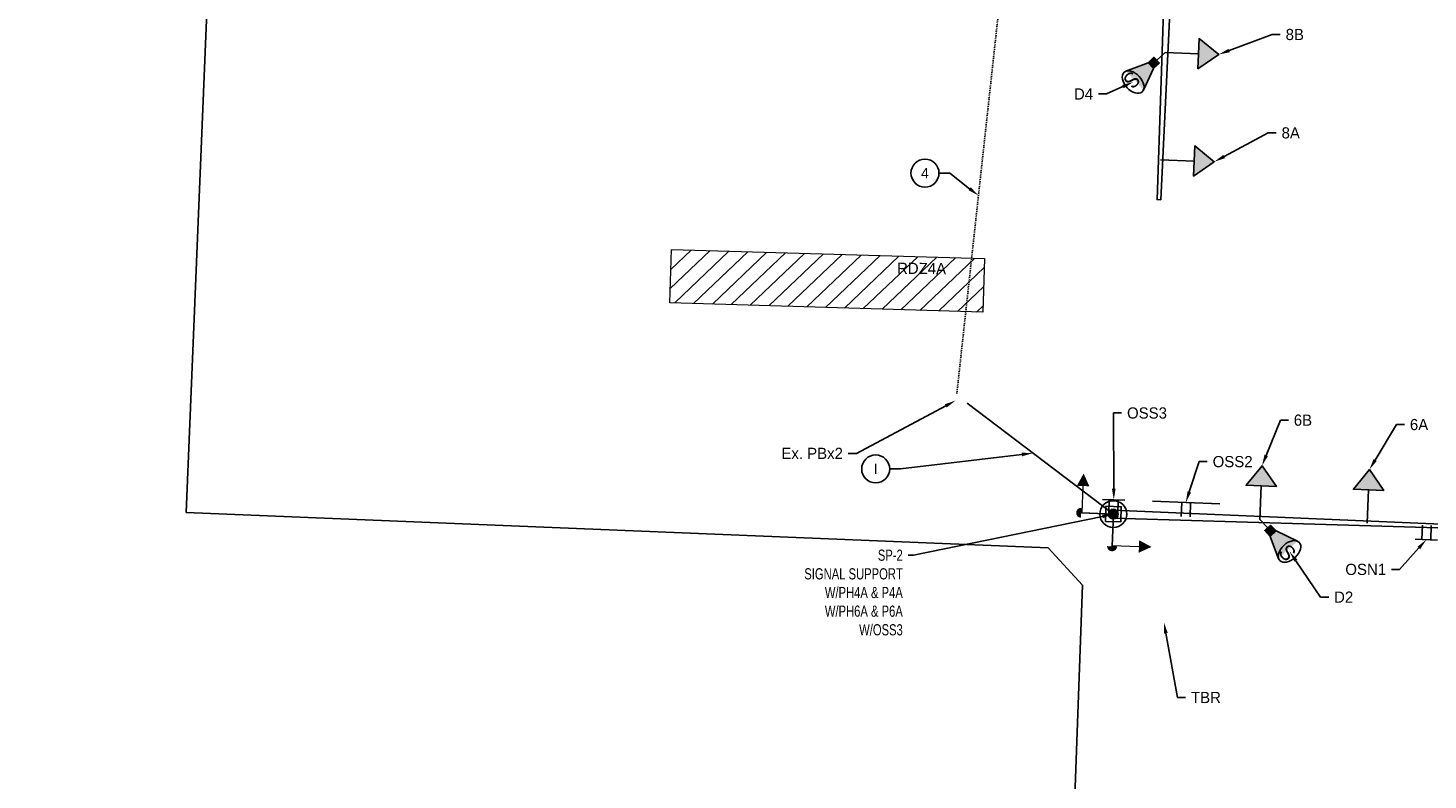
# Model space of a CAD drawing. Header units: feet. Extents: x 161116 to 161696, y 289780 to 291461.
# Tile 9 of 12: x 161321 to 161477, y 290927 to 291011. Entities that reach past the tile are written whole.
import ezdxf
from ezdxf import colors
from ezdxf.entities.mleader import LeaderData, LeaderLine
from ezdxf.enums import TextEntityAlignment as Align
from ezdxf.math import Vec2, Vec3

# ---------------------------------------------------------------- set-up
doc = ezdxf.new("R2010")
doc.units = ezdxf.units.FT
doc.header["$MEASUREMENT"] = 0
doc.linetypes.add('constlimit', pattern=[0])
doc.linetypes.add('OhDOT_USTN5', pattern=[0.11, 0.055, -0.055])
for name, color, linetype in [('RW_P_Const_Limits', 30, 'constlimit'), ('SG_P_Conduit', 1, 'Continuous'), ('SG_P_Detection', 24, 'Continuous'), ('SG_P_Foundation', 61, 'Continuous'), ('SG_P_Heads', 2, 'Continuous'), ('SG_P_Mast_Arm', 4, 'Continuous'), ('SG_P_Poles', 4, 'Continuous'), ('SG_P_Text', 7, 'Continuous'), ('SG_P_Text_Conduit', 7, 'Continuous'), ('SG_X_Conduit', 232, 'OhDOT_USTN5'), ('T-CONDUIT-TXT', 4, 'Continuous')]:
    doc.layers.add(name, color=color, linetype=linetype)
doc.layers.add('SG_P_DetectionZone', color=12, linetype='Continuous', lineweight=13)
doc.styles.add('Slanted-Normal', font='font31.shx', dxfattribs={"height": 0.1})
doc.styles.add('Slanted-Normal LS 0.50', font='font31.shx', dxfattribs={"height": 0.14})
doc.styles.get("Standard").update_dxf_attribs({"font": 'font31.shx'})

# ---------------------------------------------------------------- blocks, each defined once
blk = doc.blocks.new('*U1225')
at = {"layer": 'SG_P_Poles'}
h = blk.add_hatch(color=256, dxfattribs=at)
h.dxf.hatch_style = 1
edge = h.paths.add_edge_path()
edge.add_arc((0, 0), 0.583333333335, 0, 360)
at = {"layer": 'SG_P_Foundation'}
blk.add_circle((0, 0), 1.5, dxfattribs=at)
at = {"layer": 'SG_P_Mast_Arm', "flags": 128}
blk.add_lwpolyline([(-0.002198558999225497, -0.4582955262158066), (36.54026053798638, -0.3836440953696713), (36.54225959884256, 0.03295110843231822), (36.54225959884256, 0.03295110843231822), (0.002199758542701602, 0.4582939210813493)], close=True, dxfattribs=at)
at = {"layer": 'SG_P_Poles'}
blk.add_lwpolyline([(-0.85, 0.8499999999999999), (0.85, 0.8499999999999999), (0.85, -0.85), (-0.85, -0.85)], close=True, dxfattribs=at)
blk.add_circle((0, 0), 0.541666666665, dxfattribs=at)
blk = doc.blocks.new('*U1224')
at = {"layer": 'SG_P_Poles'}
h = blk.add_hatch(color=256, dxfattribs=at)
h.dxf.hatch_style = 1
edge = h.paths.add_edge_path()
edge.add_arc((0, 0), 0.583333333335, 0, 360)
at = {"layer": 'SG_P_Foundation'}
blk.add_circle((0, 0), 1.5, dxfattribs=at)
at = {"layer": 'SG_P_Mast_Arm', "flags": 128}
blk.add_lwpolyline([(-0.002198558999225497, -0.4582955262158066), (37.5402320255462, -0.388442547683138), (37.54223108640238, 0.02815265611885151), (37.54223108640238, 0.02815265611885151), (0.002199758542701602, 0.4582939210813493)], close=True, dxfattribs=at)
at = {"layer": 'SG_P_Poles'}
blk.add_lwpolyline([(-0.85, 0.8499999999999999), (0.85, 0.8499999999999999), (0.85, -0.85), (-0.85, -0.85)], close=True, dxfattribs=at)
blk.add_circle((0, 0), 0.541666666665, dxfattribs=at)
blk = doc.blocks.new('*U1097')
at = {"layer": 'SG_P_Heads', "linetype": 'Continuous', "lineweight": 13}
for p, q in [((0, 0), (3.499999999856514, 1.77635683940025e-15)), ((3.499999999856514, 1.77635683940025e-15), (3.499999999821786, -3.000000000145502))]:
    blk.add_line(p, q, dxfattribs=at)
at = {"layer": 'SG_P_Heads', "linetype": 'Continuous', "lineweight": 0, "extrusion": (0, 0, -1)}
blk.add_solid([(-4.199999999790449, -3.000000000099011), (-2.800000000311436, -3.000000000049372), (-3.500000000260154, -4.400000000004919)], dxfattribs=at)
blk = doc.blocks.new('*U1098')
at = {"layer": 'SG_P_Heads'}
h = blk.add_hatch(color=256, dxfattribs=at)
edge = h.paths.add_edge_path()
edge.add_line((3.600000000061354, 0.5599999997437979), (3.600001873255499, -0.5600000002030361))
edge.add_ellipse((3.599999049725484, -8.079092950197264e-11), major_axis=(-0.395996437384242, 0.3959950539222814), ratio=0.9999194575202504, start_angle=134.997881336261, end_angle=314.9974952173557)
blk.add_line((0, 0), (3.600000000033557, 3.552713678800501e-15), dxfattribs=at)
blk = doc.blocks.new('*U1103')
at = {"layer": 'SG_P_Heads'}
blk.add_hatch(color=256, dxfattribs=at).paths.add_polyline_path([(3.749999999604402, 2.220446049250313e-15), (3.749999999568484, -1.687499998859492), (6.0000000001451, 1.487804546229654e-09), (3.749999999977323, 1.687499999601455)])
at = {"layer": 'SG_P_Heads', "flags": 128}
blk.add_lwpolyline([(3.749999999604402, 2.220446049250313e-15), (3.749999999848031, -1.687499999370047), (6.0000000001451, 1.487804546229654e-09), (3.749999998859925, 1.687499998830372), (3.749999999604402, 2.220446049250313e-15), (8.881784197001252e-16, 0)], dxfattribs=at)
blk = doc.blocks.new('_TagCircle')
at = {"color": 0, "linetype": 'ByBlock', "lineweight": -2, "transparency": 16777216}
blk.add_circle((0, 0), 0.125, dxfattribs=at)
at = {"layer": 'T-CONDUIT-TXT', "color": 0, "transparency": 16777216}
blk.add_attdef('TAGNUMBER', text='', height=0.09375, dxfattribs=at).set_placement((0, -0.046875), align=Align.CENTER)
blk = doc.blocks.new('*U1090')
at = {"layer": 'SG_P_Detection'}
h = blk.add_hatch(color=256, dxfattribs=at)
edge = h.paths.add_edge_path()
edge.add_line((0.3869220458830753, 0.1200935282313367), (0.181066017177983, 0.03749999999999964))
edge.add_line((0.181066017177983, 0.03749999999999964), (0.181066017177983, -0.03749999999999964))
edge.add_line((0.181066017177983, -0.03749999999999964), (0.3867858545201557, -0.1203774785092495))
edge.add_ellipse((0.4055148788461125, -0.0001556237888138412), major_axis=(-5.732697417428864e-05, -0.1239299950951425), ratio=0.6213184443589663, start_angle=194.0156980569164, end_angle=345.9651620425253, ccw=False)
for p, q in [((0, 0), (0.1060660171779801, 0)), ((0.181066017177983, 0.03749999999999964), (0.3869220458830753, 0.1200935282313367)), ((0.181066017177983, -0.03749999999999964), (0.3867858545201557, -0.1203774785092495))]:
    blk.add_line(p, q, dxfattribs=at)
at = {"layer": 'SG_P_Detection', "flags": 128}
blk.add_lwpolyline([(0.1060660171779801, 0.03749999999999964), (0.1060660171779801, -0.03749999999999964), (0.181066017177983, -0.03749999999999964), (0.181066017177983, 0.03749999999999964), (0.1060660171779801, 0.03749999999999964)], close=True, dxfattribs=at)
at = {"layer": 'SG_P_Detection'}
blk.add_ellipse((0.4055148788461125, -0.0001556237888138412), major_axis=(-5.732697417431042e-05, -0.123929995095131), ratio=0.6213184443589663, dxfattribs=at)
at = {"layer": 'SG_P_Detection', "extrusion": (0, 0, -1)}
blk.add_solid([(-0.1060660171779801, 0.03749999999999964), (-0.1060660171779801, -0.03749999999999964), (-0.181066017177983, 0.03749999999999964), (-0.181066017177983, -0.03749999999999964)], dxfattribs=at)
at = {"layer": 'SG_P_Detection', "insert": (0.4000973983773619, -0.02348895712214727), "char_height": 0.14, "attachment_point": 5, "line_spacing_factor": 0.6, "style": 'Slanted-Normal LS 0.50'}
blk.add_mtext('\\FISO_FONTLEFT;S', dxfattribs=at)
blk = doc.blocks.new('*U1113')
at = {"layer": 'SG_P_Heads', "flags": 128}
for points in [[(3.749999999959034, 1.588205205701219), (-3.749999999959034, 1.588205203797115)], [(-0.5000000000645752, 1.588205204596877), (-0.4999999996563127, -5.479872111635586e-11)], [(0.5000000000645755, 1.588205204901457), (0.4999999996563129, 5.479838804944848e-11)]]:
    blk.add_lwpolyline(points, dxfattribs=at)
blk = doc.blocks.new('*U1115')
at = {"layer": 'SG_P_Heads', "flags": 128}
for points in [[(1.245249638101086, 1.588198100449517), (-1.254750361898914, 1.588198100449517)], [(-0.4999977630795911, -0.001495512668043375), (-0.5047481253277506, 1.586702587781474)], [(0.4952474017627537, 1.589693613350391), (0.4999977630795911, 0.001495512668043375)]]:
    blk.add_lwpolyline(points, dxfattribs=at)

msp = doc.modelspace()

# ---------------------------------------------------------------- hatches: boundary and pattern name
at = {"layer": 'SG_P_DetectionZone', "transparency": 33554585}
h = msp.add_hatch(dxfattribs=at)
h.set_pattern_fill('ANSI31', color=247, scale=12, angle=178.6029101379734)
h.set_pattern_definition([(223.6029101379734, (1706109.054295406, 538890.1876042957), (1.034484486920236, -1.086205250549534), [])])
h.paths.add_polyline_path([(161392.5504385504, 290980.3838608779), (161427.5711034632, 290979.3055785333), (161427.7093110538, 290985.3040999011), (161392.7241559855, 290986.3233800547)])

# ---------------------------------------------------------------- linework, layer by layer
at = {"layer": 'RW_P_Const_Limits', "flags": 128}
msp.add_lwpolyline([(161432.1799560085, 290770.1774499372), (161438.6519408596, 290948.8103029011), (161434.8118560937, 290952.980468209), (161338.5214467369, 290956.9483335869), (161341.6093373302, 291031.8839024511), (161441.5349742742, 291027.7662392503), (161445.1805554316, 291128.3041533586), (161521.1042912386, 291125.5494438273), (161517.4063000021, 291023.6275146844), (161617.7297692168, 291019.4608902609), (161614.6590557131, 290945.5246290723), (161518.7417439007, 290949.5082574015), (161514.5909076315, 290945.6884568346), (161508.1172592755, 290767.4261918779), (161504.641536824, 290671.4929917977), (161506.5581308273, 290669.1585577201), (161524.2983091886, 290668.4935940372), (161524.2405910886, 290666.8134806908), (161606.2898992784, 290663.9947838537), (161603.6462243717, 290587.0401804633), (161501.7044348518, 290590.5422593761), (161498.109050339, 290491.4483183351), (161422.1590251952, 290494.2039817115), (161425.7848980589, 290594.1382253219), (161320.8461661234, 290597.7081352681), (161323.4293324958, 290673.6412001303), (161424.545468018, 290670.2227174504), (161428.6860148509, 290674.09715514), (161432.1681794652, 290770.1778766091)], dxfattribs=at)
at = {"layer": 'SG_P_Conduit', "elevation": 2004.109, "flags": 128}
msp.add_lwpolyline([(161442.1005828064, 290956.7642228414), (161425.7550000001, 290969.1564999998)], dxfattribs=at)
at = {"layer": 'SG_P_DetectionZone', "elevation": 2004.109, "flags": 128}
msp.add_lwpolyline([(161427.7093110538, 290985.3040999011), (161427.5342418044, 290979.3066545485), (161392.5504385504, 290980.3838608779), (161392.7241559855, 290986.3233800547)], close=True, dxfattribs=at)
at = {"layer": 'SG_X_Conduit', "elevation": 3008.655, "flags": 128}
msp.add_lwpolyline([(161424.6165, 290970.2415), (161429.6099999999, 291015.9484999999)], dxfattribs=at)

# ---------------------------------------------------------------- block references
at = {"layer": 'SG_P_Detection', "xscale": 12, "yscale": 12, "zscale": 12}
for p, rotation in [((161447.8739763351, 291008.3392732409, 1006.819000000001), 222.9091742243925), ((161458.4781635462, 290956.1710079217, 2004.109), 312.7651045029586)]:
    msp.add_blockref('*U1090', p, dxfattribs=dict(at, rotation=rotation))
at = {"layer": 'SG_P_Heads'}
for name, p, rotation in [('*U1103', (161447.8739764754, 291008.3392732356, 1006.819000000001), 357.8478772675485), ('*U1103', (161447.3799053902, 290996.3493737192, 1006.819000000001), 357.8478772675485), ('*U1103', (161458.4781635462, 290956.1710079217, 2004.109), 87.77228890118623), ('*U1103', (161470.4702780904, 290955.7359032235, 2004.109), 87.77228890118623), ('*U1097', (161442.1005828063, 290956.7642228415, 1004.624003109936), 177.7058335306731), ('*U1115', (161442.1005828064, 290956.7642228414, 1004.624003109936), 358.0205629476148), ('*U1098', (161442.1005828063, 290956.7642228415, 1004.624003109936), 177.7058335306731), ('*U1113', (161450.1769352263, 290956.471190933, 1004.62400310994), 357.920710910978), ('*U1115', (161477.1245437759, 290955.4949518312, 2004.109), 177.7482043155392)]:
    msp.add_blockref(name, p, dxfattribs=dict(at, rotation=rotation))
at = {"layer": 'SG_P_Heads', "xscale": -1, "rotation": 87.77370730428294}
for name in ['*U1098', '*U1097']:
    msp.add_blockref(name, (161442.1005828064, 290956.7642228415, 1004.624003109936), dxfattribs=at)
at = {"layer": 'SG_P_Poles'}
for name, p, rotation in [('*U1225', (161448.7005856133, 291028.3990626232, 1006.819), 267.9152690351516), ('*U1224', (161442.1005828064, 290956.7642228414, 1004.624003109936), 358.1970080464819)]:
    msp.add_blockref(name, p, dxfattribs=dict(at, rotation=rotation))

# ---------------------------------------------------------------- texts
at = {"layer": 'SG_P_DetectionZone', "style": 'Slanted-Normal'}
msp.add_text('RDZ4A', height=1.25, rotation=359.419628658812, dxfattribs=at).set_placement((161417.9265284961, 290983.6143170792, 2004.109))

# ---------------------------------------------------------------- leaders
at = {"layer": 'SG_P_Text'}
ml = msp.add_multileader_mtext('Standard', dxfattribs=at)
ml.set_content('8B', color=256, style='Slanted-Normal')
ml.set_leader_properties(color=256, linetype='ByLayer', lineweight=-1)
ml.build(insert=Vec2(0, 0))
ml.multileader.update_dxf_attribs({"dogleg_length": 0.09, "arrow_head_size": 1.25, "scale": 10})
ctx = ml.context
ctx.base_point, ctx.scale, ctx.char_height, ctx.arrow_head_size, ctx.landing_gap_size, ctx.plane_origin = Vec3(161460.7485969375, 291010.3453776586, 1006.819000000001), 10, 1.25, 1.25, 0.6, Vec3(161369.2425639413, 291047.1296939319, 1006.819000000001)
notes = []
notes.append((ctx, [(0, (1, 1, 0), (161459.8485969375, 291010.3453776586, 1006.819000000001), (1, 0), 0.8999999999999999, [(0, [(161453.8697443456, 291008.1139564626, 1006.819000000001)], 0, [])])]))
ctx.mtext.insert, ctx.mtext.flow_direction = Vec3(161461.3485969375, 291010.9703776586, 1006.819000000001), 5
ml = msp.add_multileader_mtext('Standard', dxfattribs=at)
ml.set_content('D4', color=256, style='Slanted-Normal')
ml.set_leader_properties(color=256, linetype='ByLayer', lineweight=-1)
ml.build(insert=Vec2(0, 0))
ml.multileader.update_dxf_attribs({"dogleg_length": 0.09, "arrow_head_size": 1.25, "scale": 10})
ctx = ml.context
ctx.base_point, ctx.scale, ctx.char_height, ctx.arrow_head_size, ctx.landing_gap_size, ctx.plane_origin = Vec3(161437.162608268, 291003.7003348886, 1006.819000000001), 10, 1.25, 1.25, 0.6, Vec3(161359.6813703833, 291044.0432984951, 1006.819000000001)
ctx.text_align_type = 2
notes.append((ctx, [(1, (1, 1, 0), (161441.3360209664, 291003.7003348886, 1006.819000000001), (-1, 0), 0.8999999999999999, [(0, [(161444.3085507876, 291005.0275610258, 1006.819000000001)], 0, [])])]))
ctx.mtext.insert, ctx.mtext.alignment, ctx.mtext.flow_direction = Vec3(161439.8360209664, 291004.3253348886, 1006.819000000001), 3, 5
ml = msp.add_multileader_mtext('Standard', dxfattribs=at)
ml.set_content('8A', color=256, style='Slanted-Normal')
ml.set_leader_properties(color=256, linetype='ByLayer', lineweight=-1)
ml.build(insert=Vec2(0, 0))
ml.multileader.update_dxf_attribs({"dogleg_length": 0.09, "arrow_head_size": 1.25, "scale": 10})
ctx = ml.context
ctx.base_point, ctx.scale, ctx.char_height, ctx.arrow_head_size, ctx.landing_gap_size, ctx.plane_origin = Vec3(161460.2956778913, 290999.3546376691, 1006.819000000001), 10, 1.25, 1.25, 0.6, Vec3(161368.7896448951, 291036.1389539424, 1006.819000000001)
notes.append((ctx, [(0, (1, 1, 0), (161459.3956778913, 290999.3546376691, 1006.819000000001), (1, 0), 0.8999999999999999, [(0, [(161453.3791620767, 290996.1233844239, 1006.819000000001)], 0, [])])]))
ctx.mtext.insert, ctx.mtext.flow_direction = Vec3(161460.8956778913, 290999.9796376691, 1006.819000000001), 5
ml = msp.add_multileader_mtext('Standard', dxfattribs=at)
ml.set_content('Ex. PBx2', color=256, style='Slanted-Normal')
ml.set_leader_properties(color=256, linetype='ByLayer', lineweight=-1)
ml.build(insert=Vec2(0, 0))
ml.multileader.update_dxf_attribs({"dogleg_length": 0.09, "arrow_head_size": 1.25, "scale": 10})
ctx = ml.context
ctx.base_point, ctx.scale, ctx.char_height, ctx.arrow_head_size, ctx.landing_gap_size, ctx.plane_origin = Vec3(161402.9743507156, 290963.5513921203, 3008.655), 10, 1.25, 1.25, 0.6, Vec3(161286.8088295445, 290986.1316080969, 3008.655)
ctx.text_align_type = 2
notes.append((ctx, [(1, (1, 1, 0), (161413.387842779, 290963.5513921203, 3008.655), (-1, 0), 0.8999999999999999, [(0, [(161424.482, 290969.452, 3008.655)], 0, [])])]))
ctx.mtext.insert, ctx.mtext.alignment, ctx.mtext.flow_direction = Vec3(161411.887842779, 290964.1763921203, 3008.655), 3, 5
ml = msp.add_multileader_mtext('Standard', dxfattribs=at)
ml.set_content('OSS3', color=256, style='Slanted-Normal')
ml.set_leader_properties(color=256, linetype='ByLayer', lineweight=-1)
ml.build(insert=Vec2(0, 0))
ml.multileader.update_dxf_attribs({"dogleg_length": 0.09, "arrow_head_size": 1.25, "scale": 10})
ctx = ml.context
ctx.base_point, ctx.scale, ctx.char_height, ctx.arrow_head_size, ctx.landing_gap_size, ctx.plane_origin = Vec3(161443.0285705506, 290968.063626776, 1004.624003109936), 10, 1.25, 1.25, 0.6, Vec3(161357.5415046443, 290997.1887280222, 1004.624003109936)
notes.append((ctx, [(0, (1, 1, 0), (161442.1285705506, 290968.063626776, 1004.624003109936), (1, 0), 0.8999999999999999, [(0, [(161442.1506929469, 290958.3516373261, 1004.624003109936)], 0, [])])]))
ctx.mtext.insert, ctx.mtext.flow_direction = Vec3(161443.6285705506, 290968.688626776, 1004.624003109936), 5
ml = msp.add_multileader_mtext('Standard', dxfattribs=at)
ml.set_content('6B', color=256, style='Slanted-Normal')
ml.set_leader_properties(color=256, linetype='ByLayer', lineweight=-1)
ml.build(insert=Vec2(0, 0))
ml.multileader.update_dxf_attribs({"dogleg_length": 0.09, "arrow_head_size": 1.25, "scale": 10})
ctx = ml.context
ctx.base_point, ctx.scale, ctx.char_height, ctx.arrow_head_size, ctx.landing_gap_size, ctx.plane_origin = Vec3(161461.6588105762, 290967.2627774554, 2004.109), 10, 1.25, 1.25, 0.6, Vec3(161373.6673353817, 291001.1973360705, 2004.109)
notes.append((ctx, [(0, (1, 1, 0), (161460.7588105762, 290967.2627774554, 2004.109), (1, 0), 0.8999999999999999, [(0, [(161458.7113901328, 290962.1664733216, 2004.109)], 0, [])])]))
ctx.mtext.insert, ctx.mtext.flow_direction = Vec3(161462.2588105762, 290967.8877774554, 2004.109), 5
ml = msp.add_multileader_mtext('Standard', dxfattribs=at)
ml.set_content('6A', color=256, style='Slanted-Normal')
ml.set_leader_properties(color=256, linetype='ByLayer', lineweight=-1)
ml.build(insert=Vec2(0, 0))
ml.multileader.update_dxf_attribs({"dogleg_length": 0.09, "arrow_head_size": 1.25, "scale": 10})
ctx = ml.context
ctx.base_point, ctx.scale, ctx.char_height, ctx.arrow_head_size, ctx.landing_gap_size, ctx.plane_origin = Vec3(161474.6321905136, 290966.769405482, 2004.109), 10, 1.25, 1.25, 0.6, Vec3(161386.0763242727, 291000.7471060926, 2004.109)
notes.append((ctx, [(0, (1, 1, 0), (161473.7321905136, 290966.769405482, 2004.109), (1, 0), 0.8999999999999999, [(0, [(161470.703504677, 290961.7313686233, 2004.109)], 0, [])])]))
ctx.mtext.insert, ctx.mtext.flow_direction = Vec3(161475.2321905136, 290967.394405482, 2004.109), 5
ml = msp.add_multileader_mtext('Standard', dxfattribs=at)
ml.set_content('OSS2', color=256, style='Slanted-Normal')
ml.set_leader_properties(color=256, linetype='ByLayer', lineweight=-1)
ml.build(insert=Vec2(0, 0))
ml.multileader.update_dxf_attribs({"dogleg_length": 0.09, "arrow_head_size": 1.25, "scale": 10})
ctx = ml.context
ctx.base_point, ctx.scale, ctx.char_height, ctx.arrow_head_size, ctx.landing_gap_size, ctx.plane_origin = Vec3(161452.5972541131, 290962.6307216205, 1004.624003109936), 10, 1.25, 1.25, 0.6, Vec3(161365.5853972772, 290996.8968924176, 1004.624003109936)
notes.append((ctx, [(0, (1, 1, 0), (161451.6972541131, 290962.6307216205, 1004.624003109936), (1, 0), 0.8999999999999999, [(0, [(161450.1945855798, 290958.0598017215, 1004.624003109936)], 0, [])])]))
ctx.mtext.insert, ctx.mtext.flow_direction = Vec3(161453.1972541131, 290963.2557216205, 1004.624003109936), 5
ml = msp.add_multileader_mtext('Standard', dxfattribs=at)
ml.set_content('OSN1', color=256, style='Slanted-Normal')
ml.set_leader_properties(color=256, linetype='ByLayer', lineweight=-1)
ml.build(insert=Vec2(0, 0))
ml.multileader.update_dxf_attribs({"dogleg_length": 0.09, "arrow_head_size": 1.25, "scale": 10})
ctx = ml.context
ctx.base_point, ctx.scale, ctx.char_height, ctx.arrow_head_size, ctx.landing_gap_size, ctx.plane_origin = Vec3(161467.8523685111, 290950.5903821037, 2004.109), 10, 1.25, 1.25, 0.6, Vec3(161392.4577000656, 290992.7448841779, 2004.109)
ctx.text_align_type = 2
notes.append((ctx, [(1, (1, 1, 0), (161474.0694320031, 290950.5903821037, 2004.109), (-1, 0), 0.8999999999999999, [(0, [(161477.0668883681, 290953.9077934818, 2004.109)], 0, [])])]))
ctx.mtext.insert, ctx.mtext.alignment, ctx.mtext.flow_direction = Vec3(161472.5694320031, 290951.2153821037, 2004.109), 3, 5
ml = msp.add_multileader_mtext('Standard', dxfattribs=at)
ml.set_content('D2', color=256, style='Slanted-Normal')
ml.set_leader_properties(color=256, linetype='ByLayer', lineweight=-1)
ml.build(insert=Vec2(0, 0))
ml.multileader.update_dxf_attribs({"dogleg_length": 0.09, "arrow_head_size": 1.25, "scale": 10})
ctx = ml.context
ctx.base_point, ctx.scale, ctx.char_height, ctx.arrow_head_size, ctx.landing_gap_size, ctx.plane_origin = Vec3(161466.1607283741, 290947.4926992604, 2004.109), 10, 1.25, 1.25, 0.6, Vec3(161377.1537196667, 290991.6130038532, 2004.109)
notes.append((ctx, [(0, (1, 1, 0), (161465.2607283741, 290947.4926992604, 2004.109), (1, 0), 0.8999999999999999, [(0, [(161461.7809000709, 290952.5972663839, 2004.109)], 0, [])])]))
ctx.mtext.insert, ctx.mtext.flow_direction = Vec3(161466.7607283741, 290948.1176992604, 2004.109), 5
at = {"layer": 'SG_P_Text_Conduit'}
ml = msp.add_multileader_block('Standard', dxfattribs=at)
ml.set_content('_TagCircle', color=256, scale=12.5)
ml.set_attribute('TAGNUMBER', '4', width=0)
ml.set_leader_properties(color=256, linetype='ByLayer', lineweight=-1)
ml.build(insert=Vec2(0, 0))
ml.multileader.update_dxf_attribs({"has_text_frame": 1, "dogleg_length": 0.12, "arrow_head_size": 1.25, "scale": 10})
ctx = ml.context
ctx.base_point, ctx.scale, ctx.char_height, ctx.arrow_head_size, ctx.landing_gap_size, ctx.plane_origin = Vec3(161419.4925206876, 290994.8562211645, 3008.655), 10, 1.25, 1.25, 1.25, Vec3(161250.8954819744, 290951.8654861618, 3008.655)
notes.append((ctx, [(0, (1, 1, 0), (161423.8175206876, 290994.8562211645, 3008.655), (-1, 0), 1.2, [(0, [(161427.0321219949, 290992.3524110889, 3008.655)], 0, [])])]))
ctx.block.insert = Vec3(161421.0550206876, 290994.8562211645, 3008.655)
ml = msp.add_multileader_block('Standard', dxfattribs=at)
ml.set_content('_TagCircle', color=256, scale=12.5)
ml.set_attribute('TAGNUMBER', 'I', width=0)
ml.set_leader_properties(color=256, linetype='ByLayer', lineweight=-1)
ml.build(insert=Vec2(0, 0))
ml.multileader.update_dxf_attribs({"has_text_frame": 1, "dogleg_length": 0.12, "arrow_head_size": 1.25, "scale": 10})
ctx = ml.context
ctx.base_point, ctx.scale, ctx.char_height, ctx.arrow_head_size, ctx.landing_gap_size, ctx.plane_origin = Vec3(161413.9873004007, 290961.8142901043, 2004.109), 10, 1.25, 1.25, 1.25, Vec3(161257.7567072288, 290922.0826213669, 2004.109)
notes.append((ctx, [(0, (1, 1, 0), (161418.3123004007, 290961.8142901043, 2004.109), (-1, 0), 1.2, [(0, [(161433.1170494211, 290963.5750191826, 2004.109)], 0, [])])]))
ctx.block.insert = Vec3(161415.5498004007, 290961.8142901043, 2004.109)
ml = msp.add_multileader_mtext('Standard', dxfattribs=at)
ml.set_content('TBR', color=256, style='Slanted-Normal')
ml.set_leader_properties(color=256, linetype='ByLayer', lineweight=-1)
ml.build(insert=Vec2(0, 0))
ml.multileader.update_dxf_attribs({"dogleg_length": 0.09, "arrow_head_size": 1.25, "scale": 10})
ctx = ml.context
ctx.base_point, ctx.scale, ctx.char_height, ctx.arrow_head_size, ctx.landing_gap_size, ctx.plane_origin = Vec3(161450.1743543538, 290936.2801974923, 1003.085), 10, 1.25, 1.25, 0.6, Vec3(161368.6535459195, 290980.9563528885, 1003.085)
notes.append((ctx, [(0, (1, 1, 0), (161449.2743543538, 290936.2801974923, 1003.085), (1, 0), 0.8999999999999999, [(0, [(161447.751, 290944.681, 1003.085)], 0, [])])]))
ctx.mtext.insert, ctx.mtext.flow_direction = Vec3(161450.7743543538, 290936.9051974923, 1003.085), 5
for ctx, leaders in notes:
    for number, flags, end, landing, length, lines in leaders:
        leader = LeaderData()
        leader.index, (leader.has_last_leader_line, leader.has_dogleg_vector, leader.attachment_direction) = number, flags
        leader.last_leader_point, leader.dogleg_vector, leader.dogleg_length = Vec3(end), Vec3(landing), length
        for number, points, colour, breaks in lines:
            line = LeaderLine()
            line.index, line.vertices, line.color, line.breaks = number, Vec3.list(points), colors.encode_raw_color(colour), breaks
            leader.lines.append(line)
        ctx.leaders.append(leader)

# ---------------------------------------------------------------- next in the draw order: leaders
at = {"layer": 'SG_P_Text'}
ml = msp.add_multileader_mtext('Standard', dxfattribs=at)
ml.set_content('{\\W0.75;SP-2\\P\\pxqr;SIGNAL SUPPORT\\PW/PH4A & P4A\\PW/PH6A & P6A\\PW/OSS3}', color=256, style='Slanted-Normal')
ml.set_leader_properties(color=256, linetype='ByLayer', lineweight=-1)
ml.build(insert=Vec2(0, 0))
ml.multileader.update_dxf_attribs({"has_text_frame": 1, "dogleg_length": 0.06, "arrow_head_size": 1.25, "scale": 10})
ctx = ml.context
ctx.base_point, ctx.scale, ctx.char_height, ctx.arrow_head_size, ctx.landing_gap_size, ctx.plane_origin = Vec3(161406.4313486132, 290952.1784098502, 2004.109), 10, 1.25, 1.25, 0.6, Vec3(161362.9976307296, 290980.4019363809, 2004.109)
ctx.text_align_type = 2
notes = []
notes.append((ctx, [(1, (1, 1, 0), (161419.7789676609, 290952.1784098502, 2004.109), (-1, 0), 0.6, [(0, [(161442.1005828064, 290956.7642228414, 2004.109)], 0, [])])]))
ctx.mtext.insert, ctx.mtext.alignment, ctx.mtext.flow_direction = Vec3(161418.5789676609, 290952.8034098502, 2004.109), 3, 5
ctx.mtext.has_bg_fill, ctx.mtext.bg_color, ctx.mtext.bg_scale_factor, ctx.mtext.bg_transparency, ctx.mtext.use_window_bg_color = 1, -1027028792, 1.5, 0, 1
for ctx, leaders in notes:
    for number, flags, end, landing, length, lines in leaders:
        leader = LeaderData()
        leader.index, (leader.has_last_leader_line, leader.has_dogleg_vector, leader.attachment_direction) = number, flags
        leader.last_leader_point, leader.dogleg_vector, leader.dogleg_length = Vec3(end), Vec3(landing), length
        for number, points, colour, breaks in lines:
            line = LeaderLine()
            line.index, line.vertices, line.color, line.breaks = number, Vec3.list(points), colors.encode_raw_color(colour), breaks
            leader.lines.append(line)
        ctx.leaders.append(leader)

doc.saveas('drawing.dxf')
